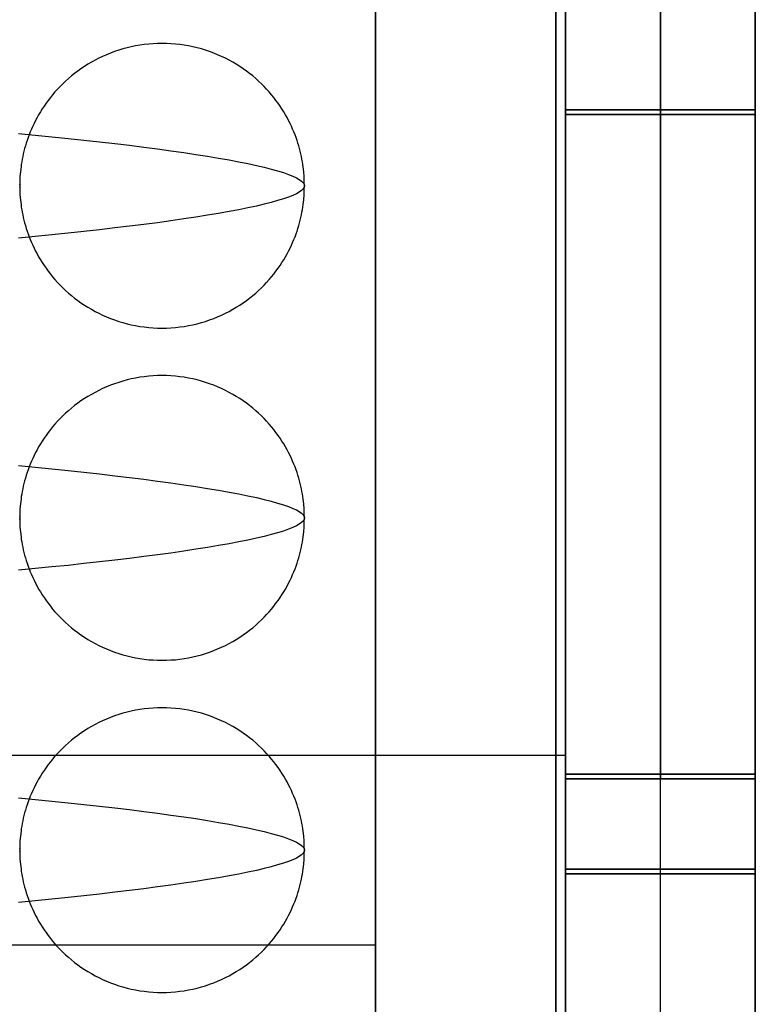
# Model space of a CAD drawing. Header units: millimetres. Extents: x -88 to 88, y -12 to 103.
# Tile 214 of 256: x -34.366 to -33.591, y 10.873 to 11.91. Entities that reach past the tile are written whole.
import ezdxf

# ---------------------------------------------------------------- set-up
doc = ezdxf.new("R2010")
doc.units = ezdxf.units.MM
doc.layers.add('Default', color=7, linetype='Continuous', true_color=0x000000)

msp = doc.modelspace()

# ---------------------------------------------------------------- linework, layer by layer
at = {"layer": 'Default', "color": 254, "true_color": 0xcad1ee}
for points in [[(-33.8012, 4.9852), (-33.8012, 18.7352)], [(-33.8012, 18.7352), (-33.8012, 4.9852)], [(-33.7912, 4.9852), (-33.7912, 18.7352)], [(-33.7912, 18.7352), (-33.7912, 4.9852)], [(-33.5912, 4.9852), (-33.5912, 18.7352)], [(-33.5912, 18.7352), (-33.5912, 4.9852)], [(-33.9912, 5.9352), (-33.9912, 18.0352)], [(-33.9912, 18.0352), (-33.9912, 5.9352)], [(-33.9912, 16.2352), (-33.9912, 5.9352)], [(-33.7912, 9.4102), (-33.7912, 14.2102)], [(-33.7912, 9.5152), (-33.7912, 14.1152)], [(-33.6912, 9.5152), (-33.6912, 14.1152)], [(-33.5912, 9.5152), (-33.5912, 14.1152)], [(-33.5912, 12.6102), (-33.5912, 11.0102)], [(-33.7912, 12.5152), (-33.7912, 11.1152)], [(-33.7912, 11.1152), (-33.7912, 12.5152)], [(-33.6912, 11.1152), (-33.6912, 12.5152)], [(-33.6912, 11.1152), (-33.6912, 12.5152)], [(-33.5912, 11.1152), (-33.5912, 12.5152)], [(-33.5912, 12.5152), (-33.5912, 11.1152)], [(-33.7912, 12.5102), (-33.7912, 11.1102)], [(-33.7912, 11.1102), (-33.7912, 12.5102)], [(-33.6912, 12.5102), (-33.6912, 11.1102)], [(-33.6912, 11.1102), (-33.6912, 12.5102)], [(-33.5912, 11.1102), (-33.5912, 12.5102)], [(-33.5912, 12.5102), (-33.5912, 11.1102)], [(-34.0662, 11.7352), (-34.0663, 11.7399), (-34.0665, 11.7449), (-34.0669, 11.7499), (-34.0675, 11.7551), (-34.0679, 11.7577), (-34.0683, 11.7604), (-34.0688, 11.7631), (-34.0694, 11.7659), (-34.07, 11.7687), (-34.0706, 11.7715), (-34.0714, 11.7743), (-34.0722, 11.7772), (-34.0731, 11.7801), (-34.074, 11.783), (-34.075, 11.7859), (-34.0761, 11.7889), (-34.0773, 11.7919), (-34.0786, 11.7949), (-34.0799, 11.7979), (-34.0813, 11.8009), (-34.0829, 11.804), (-34.0845, 11.807), (-34.0862, 11.81), (-34.088, 11.8131), (-34.0899, 11.8161), (-34.0919, 11.8192), (-34.094, 11.8222), (-34.0962, 11.8252), (-34.0985, 11.8282), (-34.1009, 11.8311), (-34.1034, 11.8341), (-34.106, 11.837), (-34.1087, 11.8399), (-34.1116, 11.8427), (-34.1145, 11.8455), (-34.1175, 11.8482), (-34.1207, 11.8509), (-34.124, 11.8535), (-34.1273, 11.856), (-34.1308, 11.8585), (-34.1343, 11.8609), (-34.138, 11.8632), (-34.1417, 11.8654), (-34.1456, 11.8675), (-34.1495, 11.8696), (-34.1535, 11.8715), (-34.1577, 11.8733), (-34.1618, 11.875), (-34.1661, 11.8766), (-34.1704, 11.878), (-34.1748, 11.8794), (-34.1793, 11.8806), (-34.1838, 11.8816), (-34.1883, 11.8826), (-34.1929, 11.8834), (-34.1975, 11.884), (-34.2021, 11.8845), (-34.2068, 11.8849), (-34.2115, 11.8851), (-34.2162, 11.8852), (-34.2209, 11.8851), (-34.2255, 11.8849), (-34.2302, 11.8845), (-34.2349, 11.884), (-34.2395, 11.8834), (-34.2441, 11.8826), (-34.2486, 11.8816), (-34.2531, 11.8806), (-34.2575, 11.8794), (-34.2619, 11.878), (-34.2663, 11.8766), (-34.2705, 11.875), (-34.2747, 11.8733), (-34.2788, 11.8715), (-34.2828, 11.8696), (-34.2868, 11.8675), (-34.2906, 11.8654), (-34.2944, 11.8632), (-34.298, 11.8609), (-34.3016, 11.8585), (-34.305, 11.856), (-34.3084, 11.8535), (-34.3117, 11.8509), (-34.3148, 11.8482), (-34.3179, 11.8455), (-34.3208, 11.8427), (-34.3236, 11.8399), (-34.3263, 11.837), (-34.329, 11.8341), (-34.3315, 11.8311), (-34.3339, 11.8282), (-34.3362, 11.8252), (-34.3384, 11.8222), (-34.3405, 11.8192), (-34.3425, 11.8161), (-34.3444, 11.8131), (-34.3462, 11.81), (-34.3479, 11.807), (-34.3495, 11.804), (-34.351, 11.8009), (-34.3524, 11.7979), (-34.3538, 11.7949), (-34.3551, 11.7919), (-34.3562, 11.7889), (-34.3573, 11.7859), (-34.3584, 11.783), (-34.3593, 11.7801), (-34.3602, 11.7772), (-34.361, 11.7743), (-34.3617, 11.7715), (-34.3624, 11.7687), (-34.363, 11.7659), (-34.3635, 11.7631), (-34.364, 11.7604), (-34.3645, 11.7577), (-34.3648, 11.7551), (-34.3655, 11.7499), (-34.3659, 11.7449), (-34.3661, 11.7399), (-34.3662, 11.7352)], [(-33.7912, 11.8152), (-33.5912, 11.8152)], [(-33.5912, 11.8152), (-33.7912, 11.8152)], [(-33.7912, 11.8152), (-33.5912, 11.8152)], [(-33.5912, 11.8102), (-33.7912, 11.8102)], [(-33.7912, 11.8102), (-33.5912, 11.8102)], [(-34.3662, 11.7352), (-34.3661, 11.7304), (-34.3659, 11.7255), (-34.3655, 11.7205), (-34.3648, 11.7153), (-34.3645, 11.7126), (-34.364, 11.7099), (-34.3635, 11.7072), (-34.363, 11.7045), (-34.3624, 11.7017), (-34.3617, 11.6989), (-34.361, 11.6961), (-34.3602, 11.6932), (-34.3593, 11.6903), (-34.3584, 11.6874), (-34.3573, 11.6844), (-34.3562, 11.6815), (-34.3551, 11.6785), (-34.3538, 11.6755), (-34.3524, 11.6725), (-34.351, 11.6695), (-34.3495, 11.6664), (-34.3479, 11.6634), (-34.3462, 11.6603), (-34.3444, 11.6573), (-34.3425, 11.6543), (-34.3405, 11.6512), (-34.3384, 11.6482), (-34.3362, 11.6452), (-34.3339, 11.6422), (-34.3315, 11.6392), (-34.329, 11.6363), (-34.3263, 11.6334), (-34.3236, 11.6305), (-34.3208, 11.6277), (-34.3179, 11.6249), (-34.3148, 11.6222), (-34.3117, 11.6195), (-34.3084, 11.6169), (-34.305, 11.6143), (-34.3016, 11.6119), (-34.298, 11.6095), (-34.2944, 11.6072), (-34.2906, 11.605), (-34.2868, 11.6028), (-34.2828, 11.6008), (-34.2788, 11.5989), (-34.2747, 11.5971), (-34.2705, 11.5954), (-34.2663, 11.5938), (-34.2619, 11.5923), (-34.2575, 11.591), (-34.2531, 11.5898), (-34.2486, 11.5887), (-34.2441, 11.5878), (-34.2395, 11.587), (-34.2349, 11.5864), (-34.2302, 11.5858), (-34.2255, 11.5855), (-34.2209, 11.5853), (-34.2162, 11.5852), (-34.2115, 11.5853), (-34.2068, 11.5855), (-34.2021, 11.5858), (-34.1975, 11.5864), (-34.1929, 11.587), (-34.1883, 11.5878), (-34.1838, 11.5887), (-34.1793, 11.5898), (-34.1748, 11.591), (-34.1704, 11.5923), (-34.1661, 11.5938), (-34.1618, 11.5954), (-34.1577, 11.5971), (-34.1535, 11.5989), (-34.1495, 11.6008), (-34.1456, 11.6028), (-34.1417, 11.605), (-34.138, 11.6072), (-34.1343, 11.6095), (-34.1308, 11.6119), (-34.1273, 11.6143), (-34.124, 11.6169), (-34.1207, 11.6195), (-34.1175, 11.6222), (-34.1145, 11.6249), (-34.1116, 11.6277), (-34.1087, 11.6305), (-34.106, 11.6334), (-34.1034, 11.6363), (-34.1009, 11.6392), (-34.0985, 11.6422), (-34.0962, 11.6452), (-34.094, 11.6482), (-34.0919, 11.6512), (-34.0899, 11.6543), (-34.088, 11.6573), (-34.0862, 11.6603), (-34.0845, 11.6634), (-34.0829, 11.6664), (-34.0813, 11.6695), (-34.0799, 11.6725), (-34.0786, 11.6755), (-34.0773, 11.6785), (-34.0761, 11.6815), (-34.075, 11.6844), (-34.074, 11.6874), (-34.0731, 11.6903), (-34.0722, 11.6932), (-34.0714, 11.6961), (-34.0706, 11.6989), (-34.07, 11.7017), (-34.0694, 11.7045), (-34.0688, 11.7072), (-34.0683, 11.7099), (-34.0679, 11.7126), (-34.0675, 11.7153), (-34.0669, 11.7205), (-34.0665, 11.7255), (-34.0663, 11.7304), (-34.0662, 11.7352)], [(-34.0662, 11.3852), (-34.0663, 11.3899), (-34.0665, 11.3949), (-34.0669, 11.3999), (-34.0675, 11.4051), (-34.0679, 11.4077), (-34.0683, 11.4104), (-34.0688, 11.4131), (-34.0694, 11.4159), (-34.07, 11.4187), (-34.0706, 11.4215), (-34.0714, 11.4243), (-34.0722, 11.4272), (-34.0731, 11.4301), (-34.074, 11.433), (-34.075, 11.4359), (-34.0761, 11.4389), (-34.0773, 11.4419), (-34.0786, 11.4449), (-34.0799, 11.4479), (-34.0813, 11.4509), (-34.0829, 11.454), (-34.0845, 11.457), (-34.0862, 11.46), (-34.088, 11.4631), (-34.0899, 11.4661), (-34.0919, 11.4692), (-34.094, 11.4722), (-34.0962, 11.4752), (-34.0985, 11.4782), (-34.1009, 11.4811), (-34.1034, 11.4841), (-34.106, 11.487), (-34.1087, 11.4899), (-34.1116, 11.4927), (-34.1145, 11.4955), (-34.1175, 11.4982), (-34.1207, 11.5009), (-34.124, 11.5035), (-34.1273, 11.506), (-34.1308, 11.5085), (-34.1343, 11.5109), (-34.138, 11.5132), (-34.1417, 11.5154), (-34.1456, 11.5175), (-34.1495, 11.5196), (-34.1535, 11.5215), (-34.1577, 11.5233), (-34.1618, 11.525), (-34.1661, 11.5266), (-34.1704, 11.528), (-34.1748, 11.5294), (-34.1793, 11.5306), (-34.1838, 11.5316), (-34.1883, 11.5326), (-34.1929, 11.5334), (-34.1975, 11.534), (-34.2021, 11.5345), (-34.2068, 11.5349), (-34.2115, 11.5351), (-34.2162, 11.5352), (-34.2209, 11.5351), (-34.2255, 11.5349), (-34.2302, 11.5345), (-34.2349, 11.534), (-34.2395, 11.5334), (-34.2441, 11.5326), (-34.2486, 11.5316), (-34.2531, 11.5306), (-34.2575, 11.5294), (-34.2619, 11.528), (-34.2663, 11.5266), (-34.2705, 11.525), (-34.2747, 11.5233), (-34.2788, 11.5215), (-34.2828, 11.5196), (-34.2868, 11.5175), (-34.2906, 11.5154), (-34.2944, 11.5132), (-34.298, 11.5109), (-34.3016, 11.5085), (-34.305, 11.506), (-34.3084, 11.5035), (-34.3117, 11.5009), (-34.3148, 11.4982), (-34.3179, 11.4955), (-34.3208, 11.4927), (-34.3236, 11.4899), (-34.3263, 11.487), (-34.329, 11.4841), (-34.3315, 11.4811), (-34.3339, 11.4782), (-34.3362, 11.4752), (-34.3384, 11.4722), (-34.3405, 11.4692), (-34.3425, 11.4661), (-34.3444, 11.4631), (-34.3462, 11.46), (-34.3479, 11.457), (-34.3495, 11.454), (-34.351, 11.4509), (-34.3524, 11.4479), (-34.3538, 11.4449), (-34.3551, 11.4419), (-34.3562, 11.4389), (-34.3573, 11.4359), (-34.3584, 11.433), (-34.3593, 11.4301), (-34.3602, 11.4272), (-34.361, 11.4243), (-34.3617, 11.4215), (-34.3624, 11.4187), (-34.363, 11.4159), (-34.3635, 11.4131), (-34.364, 11.4104), (-34.3645, 11.4077), (-34.3648, 11.4051), (-34.3655, 11.3999), (-34.3659, 11.3949), (-34.3661, 11.3899), (-34.3662, 11.3852)], [(-34.3662, 11.3852), (-34.3661, 11.3804), (-34.3659, 11.3755), (-34.3655, 11.3705), (-34.3648, 11.3653), (-34.3645, 11.3626), (-34.364, 11.3599), (-34.3635, 11.3572), (-34.363, 11.3545), (-34.3624, 11.3517), (-34.3617, 11.3489), (-34.361, 11.3461), (-34.3602, 11.3432), (-34.3593, 11.3403), (-34.3584, 11.3374), (-34.3573, 11.3344), (-34.3562, 11.3315), (-34.3551, 11.3285), (-34.3538, 11.3255), (-34.3524, 11.3225), (-34.351, 11.3195), (-34.3495, 11.3164), (-34.3479, 11.3134), (-34.3462, 11.3103), (-34.3444, 11.3073), (-34.3425, 11.3043), (-34.3405, 11.3012), (-34.3384, 11.2982), (-34.3362, 11.2952), (-34.3339, 11.2922), (-34.3315, 11.2892), (-34.329, 11.2863), (-34.3263, 11.2834), (-34.3236, 11.2805), (-34.3208, 11.2777), (-34.3179, 11.2749), (-34.3148, 11.2722), (-34.3117, 11.2695), (-34.3084, 11.2669), (-34.305, 11.2643), (-34.3016, 11.2619), (-34.298, 11.2595), (-34.2944, 11.2572), (-34.2906, 11.255), (-34.2868, 11.2528), (-34.2828, 11.2508), (-34.2788, 11.2489), (-34.2747, 11.2471), (-34.2705, 11.2454), (-34.2663, 11.2438), (-34.2619, 11.2423), (-34.2575, 11.241), (-34.2531, 11.2398), (-34.2486, 11.2387), (-34.2441, 11.2378), (-34.2395, 11.237), (-34.2349, 11.2364), (-34.2302, 11.2358), (-34.2255, 11.2355), (-34.2209, 11.2353), (-34.2162, 11.2352), (-34.2115, 11.2353), (-34.2068, 11.2355), (-34.2021, 11.2358), (-34.1975, 11.2364), (-34.1929, 11.237), (-34.1883, 11.2378), (-34.1838, 11.2387), (-34.1793, 11.2398), (-34.1748, 11.241), (-34.1704, 11.2423), (-34.1661, 11.2438), (-34.1618, 11.2454), (-34.1577, 11.2471), (-34.1535, 11.2489), (-34.1495, 11.2508), (-34.1456, 11.2528), (-34.1417, 11.255), (-34.138, 11.2572), (-34.1343, 11.2595), (-34.1308, 11.2619), (-34.1273, 11.2643), (-34.124, 11.2669), (-34.1207, 11.2695), (-34.1175, 11.2722), (-34.1145, 11.2749), (-34.1116, 11.2777), (-34.1087, 11.2805), (-34.106, 11.2834), (-34.1034, 11.2863), (-34.1009, 11.2892), (-34.0985, 11.2922), (-34.0962, 11.2952), (-34.094, 11.2982), (-34.0919, 11.3012), (-34.0899, 11.3043), (-34.088, 11.3073), (-34.0862, 11.3103), (-34.0845, 11.3134), (-34.0829, 11.3164), (-34.0813, 11.3195), (-34.0799, 11.3225), (-34.0786, 11.3255), (-34.0773, 11.3285), (-34.0761, 11.3315), (-34.075, 11.3344), (-34.074, 11.3374), (-34.0731, 11.3403), (-34.0722, 11.3432), (-34.0714, 11.3461), (-34.0706, 11.3489), (-34.07, 11.3517), (-34.0694, 11.3545), (-34.0688, 11.3572), (-34.0683, 11.3599), (-34.0679, 11.3626), (-34.0675, 11.3653), (-34.0669, 11.3705), (-34.0665, 11.3755), (-34.0663, 11.3804), (-34.0662, 11.3852)], [(-34.0662, 11.0352), (-34.0663, 11.0399), (-34.0665, 11.0449), (-34.0669, 11.0499), (-34.0675, 11.0551), (-34.0679, 11.0577), (-34.0683, 11.0604), (-34.0688, 11.0631), (-34.0694, 11.0659), (-34.07, 11.0687), (-34.0706, 11.0715), (-34.0714, 11.0743), (-34.0722, 11.0772), (-34.0731, 11.0801), (-34.074, 11.083), (-34.075, 11.0859), (-34.0761, 11.0889), (-34.0773, 11.0919), (-34.0786, 11.0949), (-34.0799, 11.0979), (-34.0813, 11.1009), (-34.0829, 11.104), (-34.0845, 11.107), (-34.0862, 11.11), (-34.088, 11.1131), (-34.0899, 11.1161), (-34.0919, 11.1192), (-34.094, 11.1222), (-34.0962, 11.1252), (-34.0985, 11.1282), (-34.1009, 11.1311), (-34.1034, 11.1341), (-34.106, 11.137), (-34.1087, 11.1399), (-34.1116, 11.1427), (-34.1145, 11.1455), (-34.1175, 11.1482), (-34.1207, 11.1509), (-34.124, 11.1535), (-34.1273, 11.156), (-34.1308, 11.1585), (-34.1343, 11.1609), (-34.138, 11.1632), (-34.1417, 11.1654), (-34.1456, 11.1675), (-34.1495, 11.1696), (-34.1535, 11.1715), (-34.1577, 11.1733), (-34.1618, 11.175), (-34.1661, 11.1766), (-34.1704, 11.178), (-34.1748, 11.1794), (-34.1793, 11.1806), (-34.1838, 11.1816), (-34.1883, 11.1826), (-34.1929, 11.1834), (-34.1975, 11.184), (-34.2021, 11.1845), (-34.2068, 11.1849), (-34.2115, 11.1851), (-34.2162, 11.1852), (-34.2209, 11.1851), (-34.2255, 11.1849), (-34.2302, 11.1845), (-34.2349, 11.184), (-34.2395, 11.1834), (-34.2441, 11.1826), (-34.2486, 11.1816), (-34.2531, 11.1806), (-34.2575, 11.1794), (-34.2619, 11.178), (-34.2663, 11.1766), (-34.2705, 11.175), (-34.2747, 11.1733), (-34.2788, 11.1715), (-34.2828, 11.1696), (-34.2868, 11.1675), (-34.2906, 11.1654), (-34.2944, 11.1632), (-34.298, 11.1609), (-34.3016, 11.1585), (-34.305, 11.156), (-34.3084, 11.1535), (-34.3117, 11.1509), (-34.3148, 11.1482), (-34.3179, 11.1455), (-34.3208, 11.1427), (-34.3236, 11.1399), (-34.3263, 11.137), (-34.329, 11.1341), (-34.3315, 11.1311), (-34.3339, 11.1282), (-34.3362, 11.1252), (-34.3384, 11.1222), (-34.3405, 11.1192), (-34.3425, 11.1161), (-34.3444, 11.1131), (-34.3462, 11.11), (-34.3479, 11.107), (-34.3495, 11.104), (-34.351, 11.1009), (-34.3524, 11.0979), (-34.3538, 11.0949), (-34.3551, 11.0919), (-34.3562, 11.0889), (-34.3573, 11.0859), (-34.3584, 11.083), (-34.3593, 11.0801), (-34.3602, 11.0772), (-34.361, 11.0743), (-34.3617, 11.0715), (-34.3624, 11.0687), (-34.363, 11.0659), (-34.3635, 11.0631), (-34.364, 11.0604), (-34.3645, 11.0577), (-34.3648, 11.0551), (-34.3655, 11.0499), (-34.3659, 11.0449), (-34.3661, 11.0399), (-34.3662, 11.0352)], [(-47.3812, 11.1352), (-33.8012, 11.1352)], [(-47.3812, 11.1352), (-33.8012, 11.1352)], [(-36.3912, 11.1352), (-33.7912, 11.1352)], [(-33.9912, 11.1352), (-33.7912, 11.1352)], [(-33.7912, 11.1152), (-33.5912, 11.1152)], [(-33.5912, 11.1152), (-33.7912, 11.1152)], [(-33.5912, 11.1102), (-33.7912, 11.1102)], [(-33.7912, 11.1102), (-33.5912, 11.1102)], [(-34.3662, 11.0352), (-34.3661, 11.0304), (-34.3659, 11.0255), (-34.3655, 11.0205), (-34.3648, 11.0153), (-34.3645, 11.0126), (-34.364, 11.0099), (-34.3635, 11.0072), (-34.363, 11.0045), (-34.3624, 11.0017), (-34.3617, 10.9989), (-34.361, 10.9961), (-34.3602, 10.9932), (-34.3593, 10.9903), (-34.3584, 10.9874), (-34.3573, 10.9844), (-34.3562, 10.9815), (-34.3551, 10.9785), (-34.3538, 10.9755), (-34.3524, 10.9725), (-34.351, 10.9695), (-34.3495, 10.9664), (-34.3479, 10.9634), (-34.3462, 10.9603), (-34.3444, 10.9573), (-34.3425, 10.9543), (-34.3405, 10.9512), (-34.3384, 10.9482), (-34.3362, 10.9452), (-34.3339, 10.9422), (-34.3315, 10.9392), (-34.329, 10.9363), (-34.3263, 10.9334), (-34.3236, 10.9305), (-34.3208, 10.9277), (-34.3179, 10.9249), (-34.3148, 10.9222), (-34.3117, 10.9195), (-34.3084, 10.9169), (-34.305, 10.9143), (-34.3016, 10.9119), (-34.298, 10.9095), (-34.2944, 10.9072), (-34.2906, 10.905), (-34.2868, 10.9028), (-34.2828, 10.9008), (-34.2788, 10.8989), (-34.2747, 10.8971), (-34.2705, 10.8954), (-34.2663, 10.8938), (-34.2619, 10.8923), (-34.2575, 10.891), (-34.2531, 10.8898), (-34.2486, 10.8887), (-34.2441, 10.8878), (-34.2395, 10.887), (-34.2349, 10.8864), (-34.2302, 10.8858), (-34.2255, 10.8855), (-34.2209, 10.8853), (-34.2162, 10.8852), (-34.2115, 10.8853), (-34.2068, 10.8855), (-34.2021, 10.8858), (-34.1975, 10.8864), (-34.1929, 10.887), (-34.1883, 10.8878), (-34.1838, 10.8887), (-34.1793, 10.8898), (-34.1748, 10.891), (-34.1704, 10.8923), (-34.1661, 10.8938), (-34.1618, 10.8954), (-34.1577, 10.8971), (-34.1535, 10.8989), (-34.1495, 10.9008), (-34.1456, 10.9028), (-34.1417, 10.905), (-34.138, 10.9072), (-34.1343, 10.9095), (-34.1308, 10.9119), (-34.1273, 10.9143), (-34.124, 10.9169), (-34.1207, 10.9195), (-34.1175, 10.9222), (-34.1145, 10.9249), (-34.1116, 10.9277), (-34.1087, 10.9305), (-34.106, 10.9334), (-34.1034, 10.9363), (-34.1009, 10.9392), (-34.0985, 10.9422), (-34.0962, 10.9452), (-34.094, 10.9482), (-34.0919, 10.9512), (-34.0899, 10.9543), (-34.088, 10.9573), (-34.0862, 10.9603), (-34.0845, 10.9634), (-34.0829, 10.9664), (-34.0813, 10.9695), (-34.0799, 10.9725), (-34.0786, 10.9755), (-34.0773, 10.9785), (-34.0761, 10.9815), (-34.075, 10.9844), (-34.074, 10.9874), (-34.0731, 10.9903), (-34.0722, 10.9932), (-34.0714, 10.9961), (-34.0706, 10.9989), (-34.07, 11.0017), (-34.0694, 11.0045), (-34.0688, 11.0072), (-34.0683, 11.0099), (-34.0679, 11.0126), (-34.0675, 11.0153), (-34.0669, 11.0205), (-34.0665, 11.0255), (-34.0663, 11.0304), (-34.0662, 11.0352)], [(-33.5912, 11.0152), (-33.7912, 11.0152)], [(-33.7912, 11.0152), (-33.5912, 11.0152)], [(-33.7912, 11.0152), (-33.5912, 11.0152)], [(-33.7912, 7.1852), (-33.7912, 11.0152)], [(-33.7912, 11.0152), (-33.5912, 11.0152)], [(-33.7912, 11.0102), (-33.5912, 11.0102)], [(-33.5912, 11.0102), (-33.7912, 11.0102)], [(-33.7912, 11.0102), (-33.7912, 7.1852)], [(-33.7912, 11.0102), (-33.5912, 11.0102)], [(-33.5912, 11.0102), (-33.7912, 11.0102)], [(-33.5912, 7.1852), (-33.5912, 11.0152)], [(-36.3912, 10.9352), (-33.9912, 10.9352)]]:
    msp.add_lwpolyline(points, dxfattribs=at)
at = {"layer": 'Default', "color": 254, "true_color": 0xcad1ee, "extrusion": (0, 1, 0)}
msp.add_lwpolyline([(33.5912, -3.28), (33.5913, -3.2728), (33.5917, -3.2657), (33.5923, -3.2585), (33.5931, -3.2514), (33.5942, -3.2443), (33.5956, -3.2373), (33.5971, -3.2303), (33.599, -3.2233), (33.601, -3.2165), (33.6033, -3.2097), (33.6058, -3.203), (33.6086, -3.1963), (33.6115, -3.1898), (33.6147, -3.1834), (33.6181, -3.1771), (33.6217, -3.1709), (33.6256, -3.1648), (33.6296, -3.1589), (33.6338, -3.1531), (33.6383, -3.1475), (33.6429, -3.142), (33.6477, -3.1367), (33.6527, -3.1315), (33.6578, -3.1265), (33.6632, -3.1217), (33.6686, -3.1171), (33.6743, -3.1127), (33.6801, -3.1084), (33.686, -3.1044), (33.6921, -3.1006), (33.6983, -3.097), (33.7046, -3.0935), (33.711, -3.0904), (33.7175, -3.0874), (33.7241, -3.0846), (33.7309, -3.0821), (33.7376, -3.0798), (33.7445, -3.0778), (33.7515, -3.076), (33.7585, -3.0744), (33.7655, -3.0731), (33.7726, -3.072), (33.7797, -3.0711), (33.7868, -3.0705), (33.794, -3.0701), (33.8012, -3.07)], dxfattribs=at)
at = {"layer": 'Default', "color": 254, "true_color": 0xcad1ee, "extrusion": (1.56824e-12, 1, 1.47158e-13)}
msp.add_lwpolyline([(33.7912, -3.28), (33.7912, -3.2797), (33.7912, -3.2793), (33.7912, -3.279), (33.7913, -3.2786), (33.7913, -3.2783), (33.7914, -3.278), (33.7915, -3.2776), (33.7915, -3.2773), (33.7916, -3.277), (33.7918, -3.2767), (33.7919, -3.2763), (33.792, -3.276), (33.7921, -3.2757), (33.7923, -3.2754), (33.7925, -3.2751), (33.7926, -3.2748), (33.7928, -3.2745), (33.793, -3.2742), (33.7932, -3.274), (33.7934, -3.2737), (33.7936, -3.2734), (33.7939, -3.2732), (33.7941, -3.2729), (33.7944, -3.2727), (33.7946, -3.2725), (33.7949, -3.2722), (33.7951, -3.272), (33.7954, -3.2718), (33.7957, -3.2716), (33.796, -3.2715), (33.7963, -3.2713), (33.7966, -3.2711), (33.7969, -3.271), (33.7972, -3.2708), (33.7975, -3.2707), (33.7978, -3.2706), (33.7982, -3.2705), (33.7985, -3.2704), (33.7988, -3.2703), (33.7991, -3.2702), (33.7995, -3.2701), (33.7998, -3.2701), (33.8002, -3.2701), (33.8005, -3.27), (33.8008, -3.27), (33.8012, -3.27)], dxfattribs=at)
at = {"layer": 'Default', "color": 254, "true_color": 0xcad1ee, "extrusion": (1, 0, 0)}
for points in [[(11.8602, -4.9), (11.8602, -4.28)], [(11.8602, -3.88), (11.8602, -3.28)], [(11.8602, -4.9), (11.8602, -4.285)], [(11.8602, -3.885), (11.8602, -3.27)], [(11.8602, -4.9), (11.8602, -4.28)], [(11.8602, -3.88), (11.8602, -3.28)], [(11.8102, -4.285), (11.8102, -3.885)], [(11.1152, -3.88), (11.1118, -3.8801), (11.1084, -3.8802), (11.105, -3.8805), (11.1016, -3.8809), (11.0982, -3.8815), (11.0948, -3.8821), (11.0915, -3.8828), (11.0882, -3.8837), (11.0849, -3.8847), (11.0817, -3.8858), (11.0785, -3.887), (11.0753, -3.8883), (11.0722, -3.8897), (11.0692, -3.8912), (11.0662, -3.8928), (11.0632, -3.8946), (11.0603, -3.8964), (11.0575, -3.8983), (11.0548, -3.9003), (11.0521, -3.9024), (11.0495, -3.9046), (11.0469, -3.9069), (11.0445, -3.9093), (11.0421, -3.9117), (11.0398, -3.9143), (11.0376, -3.9169), (11.0355, -3.9196), (11.0335, -3.9223), (11.0316, -3.9252), (11.0297, -3.928), (11.028, -3.931), (11.0264, -3.934), (11.0249, -3.9371), (11.0235, -3.9402), (11.0222, -3.9433), (11.021, -3.9465), (11.0199, -3.9497), (11.0189, -3.953), (11.018, -3.9563), (11.0173, -3.9597), (11.0166, -3.963), (11.0161, -3.9664), (11.0157, -3.9698), (11.0154, -3.9732), (11.0152, -3.9766), (11.0152, -3.98)], [(11.0152, -4.18), (11.0152, -4.1834), (11.0154, -4.1868), (11.0157, -4.1902), (11.0161, -4.1936), (11.0166, -4.197), (11.0173, -4.2003), (11.018, -4.2037), (11.0189, -4.207), (11.0199, -4.2103), (11.021, -4.2135), (11.0222, -4.2167), (11.0235, -4.2198), (11.0249, -4.2229), (11.0264, -4.226), (11.028, -4.229), (11.0297, -4.232), (11.0316, -4.2348), (11.0335, -4.2377), (11.0355, -4.2404), (11.0376, -4.2431), (11.0398, -4.2457), (11.0421, -4.2483), (11.0445, -4.2507), (11.0469, -4.2531), (11.0495, -4.2554), (11.0521, -4.2576), (11.0548, -4.2597), (11.0575, -4.2617), (11.0603, -4.2636), (11.0632, -4.2654), (11.0662, -4.2672), (11.0692, -4.2688), (11.0722, -4.2703), (11.0753, -4.2717), (11.0785, -4.273), (11.0817, -4.2742), (11.0849, -4.2753), (11.0882, -4.2763), (11.0915, -4.2772), (11.0948, -4.2779), (11.0982, -4.2785), (11.1016, -4.2791), (11.105, -4.2795), (11.1084, -4.2798), (11.1118, -4.2799), (11.1152, -4.28)], [(11.1102, -3.885), (11.1068, -3.8851), (11.1034, -3.8852), (11.1, -3.8855), (11.0966, -3.8859), (11.0932, -3.8865), (11.0898, -3.8871), (11.0865, -3.8878), (11.0832, -3.8887), (11.0799, -3.8897), (11.0767, -3.8908), (11.0735, -3.892), (11.0703, -3.8933), (11.0672, -3.8947), (11.0642, -3.8962), (11.0612, -3.8978), (11.0582, -3.8996), (11.0553, -3.9014), (11.0525, -3.9033), (11.0498, -3.9053), (11.0471, -3.9074), (11.0445, -3.9096), (11.0419, -3.9119), (11.0395, -3.9143), (11.0371, -3.9167), (11.0348, -3.9193), (11.0326, -3.9219), (11.0305, -3.9246), (11.0285, -3.9273), (11.0266, -3.9302), (11.0247, -3.933), (11.023, -3.936), (11.0214, -3.939), (11.0199, -3.9421), (11.0185, -3.9452), (11.0172, -3.9483), (11.016, -3.9515), (11.0149, -3.9547), (11.0139, -3.958), (11.013, -3.9613), (11.0123, -3.9647), (11.0116, -3.968), (11.0111, -3.9714), (11.0107, -3.9748), (11.0104, -3.9782), (11.0102, -3.9816), (11.0102, -3.985)], [(11.0102, -4.185), (11.0102, -4.1884), (11.0104, -4.1918), (11.0107, -4.1952), (11.0111, -4.1986), (11.0116, -4.202), (11.0123, -4.2053), (11.013, -4.2087), (11.0139, -4.212), (11.0149, -4.2153), (11.016, -4.2185), (11.0172, -4.2217), (11.0185, -4.2248), (11.0199, -4.2279), (11.0214, -4.231), (11.023, -4.234), (11.0247, -4.237), (11.0266, -4.2398), (11.0285, -4.2427), (11.0305, -4.2454), (11.0326, -4.2481), (11.0348, -4.2507), (11.0371, -4.2533), (11.0395, -4.2557), (11.0419, -4.2581), (11.0445, -4.2604), (11.0471, -4.2626), (11.0498, -4.2647), (11.0525, -4.2667), (11.0553, -4.2686), (11.0582, -4.2704), (11.0612, -4.2722), (11.0642, -4.2738), (11.0672, -4.2753), (11.0703, -4.2767), (11.0735, -4.278), (11.0767, -4.2792), (11.0799, -4.2803), (11.0832, -4.2813), (11.0865, -4.2822), (11.0898, -4.2829), (11.0932, -4.2835), (11.0966, -4.2841), (11.1, -4.2845), (11.1034, -4.2848), (11.1068, -4.2849), (11.1102, -4.285)], [(11.0152, -3.98), (11.0152, -4.18)], [(11.0102, -4.185), (11.0102, -3.985)], [(11.0152, -3.98), (11.0152, -4.18)], [(11.0102, -3.985), (11.0102, -4.185)], [(11.0152, -4.18), (11.0152, -3.98)], [(11.0102, -3.985), (11.0102, -4.185)]]:
    msp.add_lwpolyline(points, dxfattribs=at)
at = {"layer": 'Default', "color": 254, "true_color": 0xcad1ee, "extrusion": (1, 7.10543e-14, 7.10543e-14)}
msp.add_lwpolyline([(11.1152, -3.88), (11.1118, -3.8801), (11.1084, -3.8802), (11.105, -3.8805), (11.1016, -3.8809), (11.0982, -3.8815), (11.0948, -3.8821), (11.0915, -3.8828), (11.0882, -3.8837), (11.0849, -3.8847), (11.0817, -3.8858), (11.0785, -3.887), (11.0753, -3.8883), (11.0722, -3.8897), (11.0692, -3.8912), (11.0662, -3.8928), (11.0632, -3.8946), (11.0603, -3.8964), (11.0575, -3.8983), (11.0548, -3.9003), (11.0521, -3.9024), (11.0495, -3.9046), (11.0469, -3.9069), (11.0445, -3.9093), (11.0421, -3.9117), (11.0398, -3.9143), (11.0376, -3.9169), (11.0355, -3.9196), (11.0335, -3.9223), (11.0316, -3.9252), (11.0297, -3.928), (11.028, -3.931), (11.0264, -3.934), (11.0249, -3.9371), (11.0235, -3.9402), (11.0222, -3.9433), (11.021, -3.9465), (11.0199, -3.9497), (11.0189, -3.953), (11.018, -3.9563), (11.0173, -3.9597), (11.0166, -3.963), (11.0161, -3.9664), (11.0157, -3.9698), (11.0154, -3.9732), (11.0152, -3.9766), (11.0152, -3.98)], dxfattribs=at)
at = {"layer": 'Default', "color": 254, "true_color": 0xcad1ee, "extrusion": (1, -1.7154e-13, -1.7154e-13)}
for points in [[(11.0152, -4.18), (11.0152, -4.1834), (11.0154, -4.1868), (11.0157, -4.1902), (11.0161, -4.1936), (11.0166, -4.197), (11.0173, -4.2003), (11.018, -4.2037), (11.0189, -4.207), (11.0199, -4.2103), (11.021, -4.2135), (11.0222, -4.2167), (11.0235, -4.2198), (11.0249, -4.2229), (11.0264, -4.226), (11.028, -4.229), (11.0297, -4.232), (11.0316, -4.2348), (11.0335, -4.2377), (11.0355, -4.2404), (11.0376, -4.2431), (11.0398, -4.2457), (11.0421, -4.2483), (11.0445, -4.2507), (11.0469, -4.2531), (11.0495, -4.2554), (11.0521, -4.2576), (11.0548, -4.2597), (11.0575, -4.2617), (11.0603, -4.2636), (11.0632, -4.2654), (11.0662, -4.2672), (11.0692, -4.2688), (11.0722, -4.2703), (11.0753, -4.2717), (11.0785, -4.273), (11.0817, -4.2742), (11.0849, -4.2753), (11.0882, -4.2763), (11.0915, -4.2772), (11.0948, -4.2779), (11.0982, -4.2785), (11.1016, -4.2791), (11.105, -4.2795), (11.1084, -4.2798), (11.1118, -4.2799), (11.1152, -4.28)], [(11.1102, -4.285), (11.1068, -4.2849), (11.1034, -4.2848), (11.1, -4.2845), (11.0966, -4.2841), (11.0932, -4.2835), (11.0898, -4.2829), (11.0865, -4.2822), (11.0832, -4.2813), (11.0799, -4.2803), (11.0767, -4.2792), (11.0735, -4.278), (11.0703, -4.2767), (11.0672, -4.2753), (11.0642, -4.2738), (11.0612, -4.2722), (11.0582, -4.2704), (11.0553, -4.2686), (11.0525, -4.2667), (11.0498, -4.2647), (11.0471, -4.2626), (11.0445, -4.2604), (11.0419, -4.2581), (11.0395, -4.2557), (11.0371, -4.2533), (11.0348, -4.2507), (11.0326, -4.2481), (11.0305, -4.2454), (11.0285, -4.2427), (11.0266, -4.2398), (11.0247, -4.237), (11.023, -4.234), (11.0214, -4.231), (11.0199, -4.2279), (11.0185, -4.2248), (11.0172, -4.2217), (11.016, -4.2185), (11.0149, -4.2153), (11.0139, -4.212), (11.013, -4.2087), (11.0123, -4.2053), (11.0116, -4.202), (11.0111, -4.1986), (11.0107, -4.1952), (11.0104, -4.1918), (11.0102, -4.1884), (11.0102, -4.185)]]:
    msp.add_lwpolyline(points, dxfattribs=at)
at = {"layer": 'Default', "color": 254, "true_color": 0xcad1ee, "extrusion": (1, -2.72026e-13, 4.14135e-13)}
msp.add_lwpolyline([(11.0152, -3.98), (11.0152, -3.9766), (11.0154, -3.9732), (11.0157, -3.9698), (11.0161, -3.9664), (11.0166, -3.963), (11.0173, -3.9597), (11.018, -3.9563), (11.0189, -3.953), (11.0199, -3.9497), (11.021, -3.9465), (11.0222, -3.9433), (11.0235, -3.9402), (11.0249, -3.9371), (11.0264, -3.934), (11.028, -3.931), (11.0297, -3.928), (11.0316, -3.9252), (11.0335, -3.9223), (11.0355, -3.9196), (11.0376, -3.9169), (11.0398, -3.9143), (11.0421, -3.9117), (11.0445, -3.9093), (11.0469, -3.9069), (11.0495, -3.9046), (11.0521, -3.9024), (11.0548, -3.9003), (11.0575, -3.8983), (11.0603, -3.8964), (11.0632, -3.8946), (11.0662, -3.8928), (11.0692, -3.8912), (11.0722, -3.8897), (11.0753, -3.8883), (11.0785, -3.887), (11.0817, -3.8858), (11.0849, -3.8847), (11.0882, -3.8837), (11.0915, -3.8828), (11.0948, -3.8821), (11.0982, -3.8815), (11.1016, -3.8809), (11.105, -3.8805), (11.1084, -3.8802), (11.1118, -3.8801), (11.1152, -3.88)], dxfattribs=at)
at = {"layer": 'Default', "color": 254, "true_color": 0xcad1ee, "extrusion": (1, -2.94316e-14, -3.13649e-13)}
msp.add_lwpolyline([(11.1152, -4.28), (11.1118, -4.2799), (11.1084, -4.2798), (11.105, -4.2795), (11.1016, -4.2791), (11.0982, -4.2785), (11.0948, -4.2779), (11.0915, -4.2772), (11.0882, -4.2763), (11.0849, -4.2753), (11.0817, -4.2742), (11.0785, -4.273), (11.0753, -4.2717), (11.0722, -4.2703), (11.0692, -4.2688), (11.0662, -4.2672), (11.0632, -4.2654), (11.0603, -4.2636), (11.0575, -4.2617), (11.0548, -4.2597), (11.0521, -4.2576), (11.0495, -4.2554), (11.0469, -4.2531), (11.0445, -4.2507), (11.0421, -4.2483), (11.0398, -4.2457), (11.0376, -4.2431), (11.0355, -4.2404), (11.0335, -4.2377), (11.0316, -4.2348), (11.0297, -4.232), (11.028, -4.229), (11.0264, -4.226), (11.0249, -4.2229), (11.0235, -4.2198), (11.0222, -4.2167), (11.021, -4.2135), (11.0199, -4.2103), (11.0189, -4.207), (11.018, -4.2037), (11.0173, -4.2003), (11.0166, -4.197), (11.0161, -4.1936), (11.0157, -4.1902), (11.0154, -4.1868), (11.0152, -4.1834), (11.0152, -4.18)], dxfattribs=at)
at = {"layer": 'Default', "color": 254, "true_color": 0xcad1ee, "extrusion": (1, 1.42109e-13, 1.42109e-13)}
msp.add_lwpolyline([(11.1102, -3.885), (11.1068, -3.8851), (11.1034, -3.8852), (11.1, -3.8855), (11.0966, -3.8859), (11.0932, -3.8865), (11.0898, -3.8871), (11.0865, -3.8878), (11.0832, -3.8887), (11.0799, -3.8897), (11.0767, -3.8908), (11.0735, -3.892), (11.0703, -3.8933), (11.0672, -3.8947), (11.0642, -3.8962), (11.0612, -3.8978), (11.0582, -3.8996), (11.0553, -3.9014), (11.0525, -3.9033), (11.0498, -3.9053), (11.0471, -3.9074), (11.0445, -3.9096), (11.0419, -3.9119), (11.0395, -3.9143), (11.0371, -3.9167), (11.0348, -3.9193), (11.0326, -3.9219), (11.0305, -3.9246), (11.0285, -3.9273), (11.0266, -3.9302), (11.0247, -3.933), (11.023, -3.936), (11.0214, -3.939), (11.0199, -3.9421), (11.0185, -3.9452), (11.0172, -3.9483), (11.016, -3.9515), (11.0149, -3.9547), (11.0139, -3.958), (11.013, -3.9613), (11.0123, -3.9647), (11.0116, -3.968), (11.0111, -3.9714), (11.0107, -3.9748), (11.0104, -3.9782), (11.0102, -3.9816), (11.0102, -3.985)], dxfattribs=at)
at = {"layer": 'Default', "color": 254, "true_color": 0xcad1ee, "extrusion": (1, -5.51872e-12, 5.80293e-12)}
msp.add_lwpolyline([(11.0102, -3.985), (11.0102, -3.9816), (11.0104, -3.9782), (11.0107, -3.9748), (11.0111, -3.9714), (11.0116, -3.968), (11.0123, -3.9647), (11.013, -3.9613), (11.0139, -3.958), (11.0149, -3.9547), (11.016, -3.9515), (11.0172, -3.9483), (11.0185, -3.9452), (11.0199, -3.9421), (11.0214, -3.939), (11.023, -3.936), (11.0247, -3.933), (11.0266, -3.9302), (11.0285, -3.9273), (11.0305, -3.9246), (11.0326, -3.9219), (11.0348, -3.9193), (11.0371, -3.9167), (11.0395, -3.9143), (11.0419, -3.9119), (11.0445, -3.9096), (11.0471, -3.9074), (11.0498, -3.9053), (11.0525, -3.9033), (11.0553, -3.9014), (11.0582, -3.8996), (11.0612, -3.8978), (11.0642, -3.8962), (11.0672, -3.8947), (11.0703, -3.8933), (11.0735, -3.892), (11.0767, -3.8908), (11.0799, -3.8897), (11.0832, -3.8887), (11.0865, -3.8878), (11.0898, -3.8871), (11.0932, -3.8865), (11.0966, -3.8859), (11.1, -3.8855), (11.1034, -3.8852), (11.1068, -3.8851), (11.1102, -3.885)], dxfattribs=at)
at = {"layer": 'Default', "color": 254, "true_color": 0xcad1ee, "extrusion": (1, -5.51872e-12, -5.80293e-12)}
msp.add_lwpolyline([(11.1102, -4.285), (11.1068, -4.2849), (11.1034, -4.2848), (11.1, -4.2845), (11.0966, -4.2841), (11.0932, -4.2835), (11.0898, -4.2829), (11.0865, -4.2822), (11.0832, -4.2813), (11.0799, -4.2803), (11.0767, -4.2792), (11.0735, -4.278), (11.0703, -4.2767), (11.0672, -4.2753), (11.0642, -4.2738), (11.0612, -4.2722), (11.0582, -4.2704), (11.0553, -4.2686), (11.0525, -4.2667), (11.0498, -4.2647), (11.0471, -4.2626), (11.0445, -4.2604), (11.0419, -4.2581), (11.0395, -4.2557), (11.0371, -4.2533), (11.0348, -4.2507), (11.0326, -4.2481), (11.0305, -4.2454), (11.0285, -4.2427), (11.0266, -4.2398), (11.0247, -4.237), (11.023, -4.234), (11.0214, -4.231), (11.0199, -4.2279), (11.0185, -4.2248), (11.0172, -4.2217), (11.016, -4.2185), (11.0149, -4.2153), (11.0139, -4.212), (11.013, -4.2087), (11.0123, -4.2053), (11.0116, -4.202), (11.0111, -4.1986), (11.0107, -4.1952), (11.0104, -4.1918), (11.0102, -4.1884), (11.0102, -4.185)], dxfattribs=at)
at = {"layer": 'Default', "color": 254, "true_color": 0xcad1ee}
for points in [[(-34.3675, 11.7903, -4.6622), (-34.3498, 11.7886, -4.65), (-34.3324, 11.7869, -4.6371), (-34.3152, 11.7851, -4.6237), (-34.2985, 11.7834, -4.6095), (-34.2821, 11.7815, -4.5948), (-34.2661, 11.7797, -4.5795), (-34.2505, 11.7778, -4.5635), (-34.2354, 11.776, -4.5471), (-34.2209, 11.7741, -4.53), (-34.2068, 11.7721, -4.5125), (-34.1934, 11.7702, -4.4944), (-34.1805, 11.7683, -4.4759), (-34.1682, 11.7663, -4.4569), (-34.1566, 11.7644, -4.4375), (-34.1456, 11.7624, -4.4177), (-34.1353, 11.7605, -4.3976), (-34.1257, 11.7585, -4.3772), (-34.1168, 11.7566, -4.3565), (-34.1086, 11.7547, -4.3356), (-34.1011, 11.7527, -4.3145), (-34.0944, 11.7509, -4.2932), (-34.0884, 11.749, -4.2717), (-34.0831, 11.7472, -4.2502), (-34.0785, 11.7453, -4.2286), (-34.0747, 11.7436, -4.207), (-34.0716, 11.7418, -4.1855), (-34.0692, 11.7401, -4.1639), (-34.0675, 11.7384, -4.1425), (-34.0665, 11.7368, -4.1212), (-34.0662, 11.7352, -4.1), (-34.0665, 11.7336, -4.0788), (-34.0675, 11.7319, -4.0575), (-34.0692, 11.7303, -4.0361), (-34.0716, 11.7286, -4.0145), (-34.0747, 11.7268, -3.993), (-34.0785, 11.725, -3.9714), (-34.0831, 11.7232, -3.9498), (-34.0884, 11.7214, -3.9283), (-34.0944, 11.7195, -3.9068), (-34.1011, 11.7176, -3.8856), (-34.1086, 11.7157, -3.8644), (-34.1168, 11.7138, -3.8435), (-34.1257, 11.7119, -3.8228), (-34.1353, 11.7099, -3.8024), (-34.1456, 11.708, -3.7823), (-34.1566, 11.706, -3.7625), (-34.1682, 11.7041, -3.7431), (-34.1805, 11.7021, -3.7241), (-34.1934, 11.7002, -3.7056), (-34.2068, 11.6982, -3.6876), (-34.2209, 11.6963, -3.67), (-34.2354, 11.6944, -3.6529), (-34.2505, 11.6925, -3.6365), (-34.2661, 11.6907, -3.6205), (-34.2821, 11.6888, -3.6052), (-34.2985, 11.687, -3.5905), (-34.3152, 11.6852, -3.5764), (-34.3324, 11.6835, -3.5629), (-34.3498, 11.6818, -3.55), (-34.3675, 11.6801, -3.5378)], [(-34.3664, 11.7368, -4.1118), (-34.3662, 11.7352, -4.1), (-34.3664, 11.7336, -4.0882)], [(-34.3662, 11.7361, -4.1069), (-34.3662, 11.7352, -4.0999), (-34.3662, 11.7342, -4.0929)], [(-34.3675, 11.4403, -4.6622), (-34.3498, 11.4386, -4.65), (-34.3324, 11.4369, -4.6371), (-34.3152, 11.4351, -4.6237), (-34.2985, 11.4334, -4.6095), (-34.2821, 11.4315, -4.5948), (-34.2661, 11.4297, -4.5795), (-34.2505, 11.4278, -4.5635), (-34.2354, 11.426, -4.5471), (-34.2209, 11.4241, -4.53), (-34.2068, 11.4221, -4.5125), (-34.1934, 11.4202, -4.4944), (-34.1805, 11.4183, -4.4759), (-34.1682, 11.4163, -4.4569), (-34.1566, 11.4144, -4.4375), (-34.1456, 11.4124, -4.4177), (-34.1353, 11.4105, -4.3976), (-34.1257, 11.4085, -4.3772), (-34.1168, 11.4066, -4.3565), (-34.1086, 11.4047, -4.3356), (-34.1011, 11.4027, -4.3145), (-34.0944, 11.4009, -4.2932), (-34.0884, 11.399, -4.2717), (-34.0831, 11.3972, -4.2502), (-34.0785, 11.3953, -4.2286), (-34.0747, 11.3936, -4.207), (-34.0716, 11.3918, -4.1855), (-34.0692, 11.3901, -4.1639), (-34.0675, 11.3884, -4.1425), (-34.0665, 11.3868, -4.1212), (-34.0662, 11.3852, -4.1), (-34.0665, 11.3836, -4.0788), (-34.0675, 11.3819, -4.0575), (-34.0692, 11.3803, -4.0361), (-34.0716, 11.3786, -4.0145), (-34.0747, 11.3768, -3.993), (-34.0785, 11.375, -3.9714), (-34.0831, 11.3732, -3.9498), (-34.0884, 11.3714, -3.9283), (-34.0944, 11.3695, -3.9069), (-34.1011, 11.3676, -3.8856), (-34.1086, 11.3657, -3.8644), (-34.1168, 11.3638, -3.8435), (-34.1257, 11.3619, -3.8228), (-34.1353, 11.3599, -3.8024), (-34.1456, 11.358, -3.7823), (-34.1566, 11.356, -3.7625), (-34.1682, 11.3541, -3.7431), (-34.1805, 11.3521, -3.7241), (-34.1934, 11.3502, -3.7056), (-34.2068, 11.3482, -3.6876), (-34.2209, 11.3463, -3.67), (-34.2354, 11.3444, -3.6529), (-34.2505, 11.3425, -3.6365), (-34.2661, 11.3407, -3.6205), (-34.2821, 11.3388, -3.6052), (-34.2985, 11.337, -3.5905), (-34.3152, 11.3352, -3.5764), (-34.3324, 11.3335, -3.5629), (-34.3498, 11.3318, -3.55), (-34.3675, 11.3301, -3.5378)], [(-34.3664, 11.3868, -4.1118), (-34.3662, 11.3852, -4.1), (-34.3664, 11.3836, -4.0882)], [(-34.3662, 11.3859, -4.1056), (-34.3662, 11.385, -4.0986), (-34.3663, 11.384, -4.0916)], [(-34.3675, 11.0903, -4.6622), (-34.3498, 11.0886, -4.65), (-34.3324, 11.0869, -4.6371), (-34.3152, 11.0851, -4.6237), (-34.2985, 11.0834, -4.6095), (-34.2821, 11.0815, -4.5948), (-34.2661, 11.0797, -4.5795), (-34.2505, 11.0778, -4.5635), (-34.2354, 11.076, -4.5471), (-34.2209, 11.0741, -4.53), (-34.2068, 11.0721, -4.5125), (-34.1934, 11.0702, -4.4944), (-34.1805, 11.0683, -4.4759), (-34.1682, 11.0663, -4.4569), (-34.1566, 11.0644, -4.4375), (-34.1456, 11.0624, -4.4177), (-34.1353, 11.0605, -4.3976), (-34.1257, 11.0585, -4.3772), (-34.1168, 11.0566, -4.3565), (-34.1086, 11.0547, -4.3356), (-34.1011, 11.0527, -4.3145), (-34.0944, 11.0509, -4.2932), (-34.0884, 11.049, -4.2717), (-34.0831, 11.0472, -4.2502), (-34.0785, 11.0453, -4.2286), (-34.0747, 11.0436, -4.207), (-34.0716, 11.0418, -4.1855), (-34.0692, 11.0401, -4.1639), (-34.0675, 11.0384, -4.1425), (-34.0665, 11.0368, -4.1212), (-34.0662, 11.0352, -4.1), (-34.0665, 11.0336, -4.0788), (-34.0675, 11.0319, -4.0575), (-34.0692, 11.0303, -4.0361), (-34.0716, 11.0286, -4.0145), (-34.0747, 11.0268, -3.993), (-34.0785, 11.025, -3.9714), (-34.0831, 11.0232, -3.9498), (-34.0884, 11.0214, -3.9283), (-34.0944, 11.0195, -3.9069), (-34.1011, 11.0176, -3.8856), (-34.1086, 11.0157, -3.8644), (-34.1168, 11.0138, -3.8435), (-34.1257, 11.0119, -3.8228), (-34.1353, 11.0099, -3.8024), (-34.1456, 11.008, -3.7823), (-34.1566, 11.006, -3.7625), (-34.1682, 11.0041, -3.7431), (-34.1805, 11.0021, -3.7241), (-34.1934, 11.0002, -3.7056), (-34.2068, 10.9982, -3.6876), (-34.2209, 10.9963, -3.67), (-34.2354, 10.9944, -3.6529), (-34.2505, 10.9925, -3.6365), (-34.2661, 10.9907, -3.6205), (-34.2821, 10.9888, -3.6052), (-34.2985, 10.987, -3.5905), (-34.3152, 10.9852, -3.5764), (-34.3324, 10.9835, -3.5629), (-34.3498, 10.9818, -3.55), (-34.3675, 10.9801, -3.5378)], [(-34.3664, 11.0368, -4.1118), (-34.3662, 11.0352, -4.1), (-34.3664, 11.0336, -4.0882)]]:
    msp.add_polyline3d(points, dxfattribs=at)

doc.saveas('drawing.dxf')
